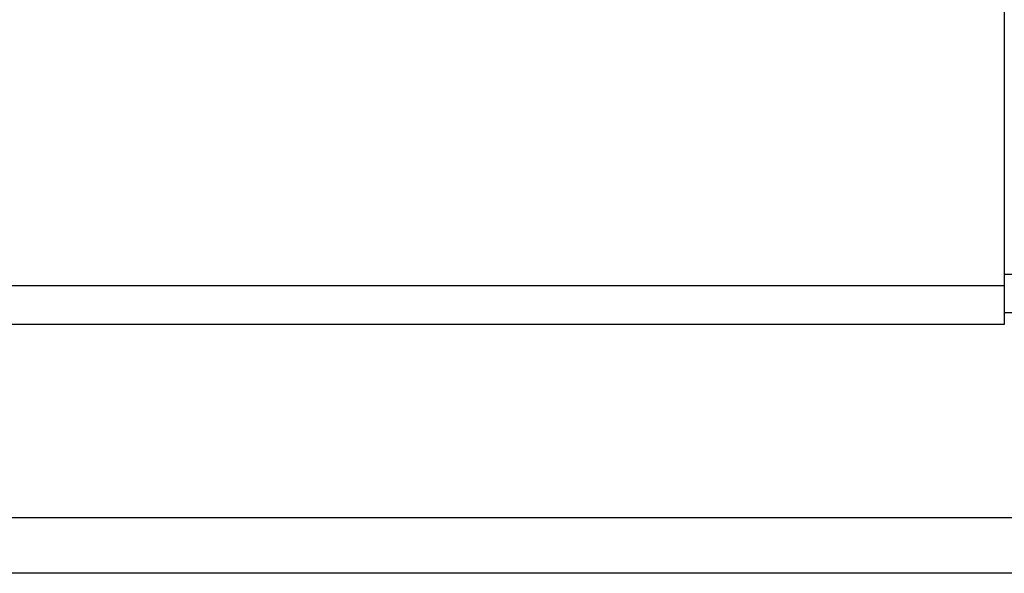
# Model space of a CAD drawing. Header units: millimetres. Extents: x 920 to 1152, y 73 to 164.
# Tile 43 of 50: x 1102 to 1115, y 88 to 95. Entities that reach past the tile are written whole.
import ezdxf

# ---------------------------------------------------------------- set-up
doc = ezdxf.new("R2010")
doc.units = ezdxf.units.MM
doc.header["$LTSCALE"] = 0.15
doc.layers.add('2', color=7, linetype='CONTINUOUS')

msp = doc.modelspace()

# ---------------------------------------------------------------- linework, layer by layer
at = {"layer": '2', "color": 0, "linetype": 'Continuous'}
for p, q in [((1114.598, 110.927), (1114.598, 91.127)), ((1114.598, 91.777), (1120.598, 91.777)), ((1114.598, 91.627), (1075.098, 91.627)), ((1120.598, 91.277), (1114.598, 91.277)), ((1114.598, 91.127), (1075.098, 91.127)), ((1152.048, 88.641), (1031.822, 88.641)), ((1152.048, 87.927), (1012.648, 87.927))]:
    msp.add_line(p, q, dxfattribs=at)

doc.saveas('drawing.dxf')
